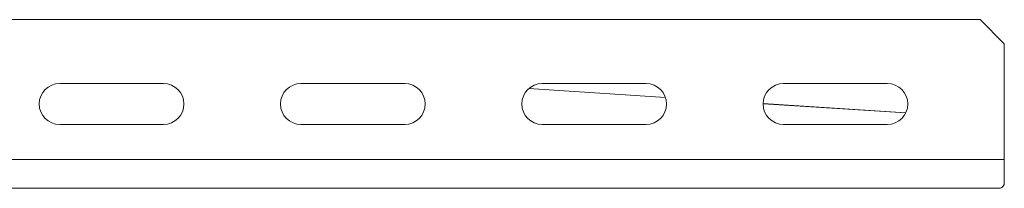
# Model space of a CAD drawing. Header units: millimetres. Extents: x 219 to 1654, y -143 to 1232.
# Tile 24 of 36: x 1450 to 1654, y 206 to 241. Entities that reach past the tile are written whole.
import ezdxf

# ---------------------------------------------------------------- set-up
doc = ezdxf.new("R2010")
doc.units = ezdxf.units.MM

msp = doc.modelspace()

# ---------------------------------------------------------------- linework, layer by layer
at = {"color": 7, "linetype": 'Continuous', "lineweight": 15}
for p, q in [((1648.91, 240.54), (1333.91, 240.54)), ((1653.91, 235.54), (1648.91, 240.54)), ((1653.91, 211.54), (1653.91, 235.54)), ((1479.66, 227.29), (1458.16, 227.29)), ((1529.66, 227.29), (1508.16, 227.29)), ((1579.66, 227.29), (1558.16, 227.29)), ((1629.66, 227.29), (1608.16, 227.29)), ((1583.68, 224.41), (1555.36, 226.23)), ((1583.68, 224.42), (1555.38, 226.25)), ((1633.5, 221.21), (1603.91, 223.12)), ((1633.49, 221.19), (1603.91, 223.1)), ((1458.16, 218.79), (1479.66, 218.79)), ((1508.16, 218.79), (1529.66, 218.79)), ((1558.16, 218.79), (1579.66, 218.79)), ((1608.16, 218.79), (1629.66, 218.79)), ((1653.91, 211.54), (1333.91, 211.54)), ((1653.91, 206.34), (1653.91, 211.54)), ((1652.8, 205.54), (1333.91, 205.54))]:
    msp.add_line(p, q, dxfattribs=at)
for centre, start, end in [((1458.16, 223.04), 90, 270), ((1479.66, 223.04), 270, 90), ((1508.16, 223.04), 90, 270), ((1529.66, 223.04), 270, 90), ((1558.16, 223.04), 90, 270), ((1579.66, 223.04), 270, 90), ((1608.16, 223.04), 90, 270), ((1629.66, 223.04), 270, 90)]:
    msp.add_arc(centre, 4.25, start, end, dxfattribs=at)
msp.add_ellipse((1652.8, 211.54), major_axis=(0, 6), ratio=0.37037, start_param=3.141593, end_param=3.665191, dxfattribs=at)

doc.saveas('drawing.dxf')
